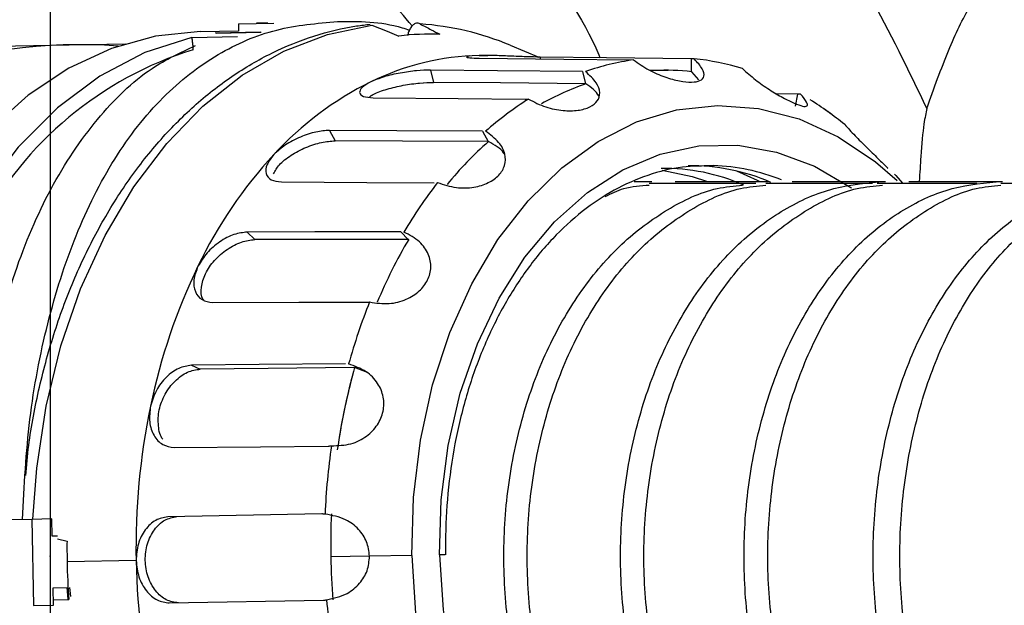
# Model space of a CAD drawing. Header units: millimetres. Extents: x 7590 to 10884, y -1862 to 419.
# Tile 15 of 83: x 8413 to 8458, y -1392 to -1365. Entities that reach past the tile are written whole.
import ezdxf

# ---------------------------------------------------------------- set-up
doc = ezdxf.new("R2010")
doc.units = ezdxf.units.MM
doc.header["$PDSIZE"] = -1
doc.styles.get("Standard").update_dxf_attribs({"font": 'times.ttf'})
doc.dimstyles.new('ISO-25', dxfattribs={"dimtxt": 18, "dimasz": 15, "dimexe": 1.25, "dimexo": 0.625, "dimtad": 1, "dimtoh": 1, "dimtxsty": 'Standard', "dimcen": 2.5, "dimadec": 0, "dimazin": 0, "dimtfac": 1, "dimtmove": 0, "dimatfit": 3, "dimfxl": 1, "dimarcsym": 0})

# ---------------------------------------------------------------- blocks, each defined once
blk = doc.blocks.new('*D113')
at = {"color": 0, "lineweight": -2}
for p, q in [((8139.142, -1388.861), (8139.142, -1251.296)), ((8414.142, -1360.861), (8414.142, -1251.296)), ((8402.142, -1252.546), (8151.142, -1252.546))]:
    blk.add_line(p, q, dxfattribs=at)
at = {"color": 0}
for points in [[(8151.142, -1250.546), (8151.142, -1254.546), (8139.142, -1252.546)], [(8402.142, -1254.546), (8402.142, -1250.546), (8414.142, -1252.546)]]:
    blk.add_solid(points, dxfattribs=at)
at = {"layer": 'Defpoints', "color": 0}
for p in [(8139.142, -1252.546), (8414.142, -1361.486), (8139.142, -1389.486)]:
    blk.add_point(p, dxfattribs=at)
at = {"color": 0, "insert": (8276.642, -1244.27), "char_height": 15, "attachment_point": 5}
blk.add_mtext('275', dxfattribs=at)

msp = doc.modelspace()

# ---------------------------------------------------------------- linework, layer by layer
msp.add_line((8414.142, -1361.486), (8414.142, -1417.486))
at = {"color": 7, "lineweight": 25}
for p, q in [((8422.885, -1364.775), (8424.539, -1364.744)), ((8422.885, -1364.775), (8424.539, -1364.744)), ((8422.885, -1364.775), (8422.892, -1365.106)), ((8423.733, -1364.73), (8424.252, -1364.72)), ((8420.724, -1365.398), (8422.845, -1365.358)), ((8421.124, -1365.128), (8422.891, -1365.095)), ((8421.124, -1365.128), (8422.891, -1365.095)), ((8423.924, -1365.162), (8421.803, -1365.201)), ((8421.862, -1365.198), (8423.953, -1365.159)), ((8421.862, -1365.198), (8423.953, -1365.159)), ((8406.493, -1365.899), (8415.021, -1365.741)), ((8415.021, -1365.741), (8417.652, -1365.693)), ((8435.519, -1365.763), (8436.839, -1366.312)), ((8435.519, -1365.763), (8436.839, -1366.312)), ((8434.074, -1366.239), (8434.412, -1366.237)), ((8434.412, -1366.237), (8434.479, -1366.238)), ((8434.412, -1366.237), (8434.479, -1366.238)), ((8443.92, -1366.389), (8443.931, -1366.992)), ((8431.815, -1366.917), (8431.957, -1367.488)), ((8438.875, -1366.982), (8439.018, -1367.552)), ((8441.989, -1366.918), (8442.86, -1366.927)), ((8441.989, -1366.918), (8442.86, -1366.927)), ((8444.285, -1367.369), (8443.95, -1366.992)), ((8444.285, -1367.369), (8443.95, -1366.992)), ((8448.868, -1368.033), (8447.901, -1368.024)), ((8448.868, -1368.033), (8447.901, -1368.024)), ((8427.127, -1369.717), (8427.386, -1370.2)), ((8434.227, -1369.751), (8434.487, -1370.234)), ((8444.526, -1371.346), (8444.955, -1371.348)), ((8453.503, -1371.895), (8453.376, -1371.744)), ((8453.503, -1371.895), (8453.376, -1371.744)), ((8453.429, -1371.807), (8453.737, -1372.169)), ((8453.429, -1371.807), (8453.737, -1372.169)), ((8441.969, -1372.169), (8446.307, -1372.169)), ((8443.186, -1372.086), (8447.524, -1372.086)), ((8446.307, -1372.169), (8446.923, -1372.169)), ((8447.391, -1372.169), (8451.729, -1372.169)), ((8448.609, -1372.086), (8452.947, -1372.086)), ((8451.729, -1372.169), (8452.346, -1372.169)), ((8452.571, -1372.169), (8454.164, -1372.169)), ((8452.814, -1372.169), (8457.201, -1372.169)), ((8458.306, -1372.169), (8462.836, -1372.169)), ((8423.3, -1374.439), (8423.651, -1374.787)), ((8430.431, -1374.428), (8430.782, -1374.776)), ((8420.707, -1380.622), (8421.116, -1380.801)), ((8428.892, -1380.952), (8428.286, -1380.732)), ((8428.892, -1380.952), (8428.286, -1380.732)), ((8413.297, -1387.777), (8412.01, -1387.801)), ((8414.216, -1387.76), (8413.297, -1387.777)), ((8413.297, -1387.777), (8413.371, -1391.776)), ((8414.231, -1388.56), (8414.216, -1387.76)), ((8426.761, -1387.528), (8419.604, -1387.66)), ((8426.761, -1387.528), (8419.604, -1387.66)), ((8414.486, -1388.555), (8414.231, -1388.56)), ((8414.484, -1388.676), (8414.925, -1388.797)), ((8414.484, -1388.676), (8414.925, -1388.797)), ((8418.136, -1389.688), (8414.93, -1389.747)), ((8430.947, -1389.45), (8428.98, -1389.487)), ((8414.276, -1390.96), (8414.973, -1390.947)), ((8414.29, -1391.759), (8414.276, -1390.96)), ((8414.981, -1391.497), (8414.938, -1390.947)), ((8414.981, -1391.497), (8414.938, -1390.947)), ((8415.046, -1390.945), (8415.088, -1391.36)), ((8415.046, -1390.945), (8415.088, -1391.36)), ((8414.286, -1391.509), (8415.007, -1391.496)), ((8414.286, -1391.509), (8415.007, -1391.496)), ((8419.678, -1391.66), (8426.835, -1391.527)), ((8419.678, -1391.66), (8426.835, -1391.527)), ((8413.371, -1391.776), (8414.29, -1391.759))]:
    msp.add_line(p, q, dxfattribs=at)
at = {"color": 8, "lineweight": 25}
for p, q in [((8436.904, -1366.314), (8436.906, -1366.397)), ((8448.868, -1368.033), (8448.749, -1368.598)), ((8441.278, -1372.086), (8442.102, -1372.086)), ((8428.98, -1389.487), (8427.18, -1389.52)), ((8432.497, -1389.422), (8432.237, -1389.427))]:
    msp.add_line(p, q, dxfattribs=at)
at = {"color": 8, "lineweight": 25, "flags": 128}
for points in [[(8413.342, -1387.776), (8413.516, -1385.407), (8413.957, -1382.514), (8414.64, -1379.721), (8415.557, -1377.069), (8416.693, -1374.595), (8418.033, -1372.336), (8419.557, -1370.323), (8421.243, -1368.587), (8423.067, -1367.152), (8425.002, -1366.039), (8427.021, -1365.264), (8429.094, -1364.838)], [(8413.342, -1387.776), (8413.516, -1385.407), (8413.957, -1382.514), (8414.64, -1379.721), (8415.557, -1377.069), (8416.693, -1374.595), (8418.033, -1372.336), (8419.557, -1370.323), (8421.243, -1368.587), (8423.067, -1367.152), (8425.002, -1366.039), (8427.021, -1365.264), (8429.094, -1364.838)], [(8432.237, -1389.427), (8432.313, -1386.864), (8432.636, -1384.345), (8433.199, -1381.915), (8433.992, -1379.622), (8434.999, -1377.506), (8436.203, -1375.607), (8437.58, -1373.962), (8439.106, -1372.6), (8440.752, -1371.547), (8442.486, -1370.822), (8444.277, -1370.439), (8446.092, -1370.405), (8447.896, -1370.722), (8449.656, -1371.382), (8451.339, -1372.373), (8451.373, -1372.397)], [(8432.237, -1389.427), (8432.313, -1386.864), (8432.636, -1384.345), (8433.199, -1381.915), (8433.992, -1379.622), (8434.999, -1377.506), (8436.203, -1375.607), (8437.58, -1373.962), (8439.106, -1372.6), (8440.752, -1371.547), (8442.486, -1370.822), (8444.277, -1370.439), (8446.092, -1370.405), (8447.896, -1370.722), (8449.656, -1371.382), (8451.339, -1372.373), (8451.373, -1372.397)], [(8432.237, -1389.427), (8432.408, -1391.984), (8432.824, -1394.49), (8433.476, -1396.897), (8434.354, -1399.16), (8435.439, -1401.237), (8436.712, -1403.089), (8438.15, -1404.683), (8439.725, -1405.987), (8441.408, -1406.979), (8443.168, -1407.639), (8444.972, -1407.955), (8446.787, -1407.921), (8448.578, -1407.539), (8450.312, -1406.814), (8450.325, -1406.807)], [(8432.237, -1389.427), (8432.408, -1391.984), (8432.824, -1394.49), (8433.476, -1396.897), (8434.354, -1399.16), (8435.439, -1401.237), (8436.712, -1403.089), (8438.15, -1404.683), (8439.725, -1405.987), (8441.408, -1406.979), (8443.168, -1407.639), (8444.972, -1407.955), (8446.787, -1407.921), (8448.578, -1407.539), (8450.312, -1406.814), (8450.325, -1406.807)]]:
    msp.add_lwpolyline(points, dxfattribs=at)
at = {"color": 7, "lineweight": 25, "flags": 128}
for points in [[(8429.094, -1364.838), (8429.796, -1365.117), (8430.344, -1365.335)], [(8429.094, -1364.838), (8429.796, -1365.117), (8430.344, -1365.335)], [(8421.124, -1365.128), (8419.039, -1365.345), (8416.992, -1365.917), (8415.011, -1366.834), (8413.126, -1368.083), (8411.365, -1369.647), (8409.752, -1371.501), (8408.312, -1373.62), (8407.065, -1375.973), (8406.03, -1378.524), (8405.221, -1381.238), (8404.962, -1382.369)], [(8421.124, -1365.128), (8419.039, -1365.345), (8416.992, -1365.917), (8415.011, -1366.834), (8413.126, -1368.083), (8411.365, -1369.647), (8409.752, -1371.501), (8408.312, -1373.62), (8407.065, -1375.973), (8406.03, -1378.524), (8405.221, -1381.238), (8404.962, -1382.369)], [(8420.724, -1365.398), (8418.544, -1366.102), (8416.451, -1367.2), (8414.48, -1368.673), (8412.662, -1370.496), (8411.03, -1372.639), (8409.609, -1375.065), (8408.425, -1377.735), (8407.496, -1380.603), (8406.942, -1383.038)], [(8420.724, -1365.398), (8418.544, -1366.102), (8416.451, -1367.2), (8414.48, -1368.673), (8412.662, -1370.496), (8411.03, -1372.639), (8409.609, -1375.065), (8408.425, -1377.735), (8407.496, -1380.603), (8406.942, -1383.038)], [(8434.076, -1366.366), (8438.008, -1366.409), (8441.092, -1366.442)], [(8434.076, -1366.366), (8438.008, -1366.409), (8441.092, -1366.442)], [(8443.92, -1366.389), (8439.994, -1366.347), (8436.904, -1366.314)], [(8443.92, -1366.389), (8439.994, -1366.347), (8436.904, -1366.314)], [(8438.875, -1366.982), (8434.925, -1366.946), (8431.815, -1366.917)], [(8438.875, -1366.982), (8434.925, -1366.946), (8431.815, -1366.917)], [(8439.018, -1367.552), (8435.067, -1367.516), (8431.957, -1367.488)], [(8439.018, -1367.552), (8435.067, -1367.516), (8431.957, -1367.488)], [(8429.148, -1368.203), (8433.105, -1368.239), (8436.209, -1368.267)], [(8429.148, -1368.203), (8433.105, -1368.239), (8436.209, -1368.267)], [(8430.947, -1389.45), (8431.022, -1386.756), (8431.345, -1384.103), (8431.911, -1381.536), (8432.71, -1379.101), (8433.728, -1376.838), (8434.948, -1374.786), (8436.35, -1372.981), (8437.908, -1371.452), (8439.597, -1370.227), (8441.388, -1369.327), (8443.249, -1368.765), (8445.15, -1368.554), (8447.057, -1368.695), (8448.938, -1369.187), (8450.76, -1370.02), (8452.494, -1371.182), (8453.491, -1372.041)], [(8430.947, -1389.45), (8431.022, -1386.756), (8431.345, -1384.103), (8431.911, -1381.536), (8432.71, -1379.101), (8433.728, -1376.838), (8434.948, -1374.786), (8436.35, -1372.981), (8437.908, -1371.452), (8439.597, -1370.227), (8441.388, -1369.327), (8443.249, -1368.765), (8445.15, -1368.554), (8447.057, -1368.695), (8448.938, -1369.187), (8450.76, -1370.02), (8452.494, -1371.182), (8453.491, -1372.041)], [(8434.227, -1369.751), (8430.254, -1369.732), (8427.127, -1369.717)], [(8434.227, -1369.751), (8430.254, -1369.732), (8427.127, -1369.717)], [(8434.487, -1370.234), (8430.514, -1370.215), (8427.386, -1370.2)], [(8434.487, -1370.234), (8430.514, -1370.215), (8427.386, -1370.2)], [(8442.581, -1371.57), (8443.967, -1371.851), (8444.686, -1372.086)], [(8442.581, -1371.57), (8443.967, -1371.851), (8444.686, -1372.086)], [(8446.027, -1371.6), (8446.996, -1372.023), (8447.061, -1372.055)], [(8446.027, -1371.6), (8446.996, -1372.023), (8447.061, -1372.055)], [(8424.883, -1372.11), (8428.862, -1372.129), (8431.983, -1372.145)], [(8424.883, -1372.11), (8428.862, -1372.129), (8431.983, -1372.145)], [(8430.431, -1374.428), (8426.441, -1374.434), (8423.3, -1374.439)], [(8430.431, -1374.428), (8426.441, -1374.434), (8423.3, -1374.439)], [(8430.782, -1374.776), (8426.792, -1374.782), (8423.651, -1374.787)], [(8430.782, -1374.776), (8426.792, -1374.782), (8423.651, -1374.787)], [(8421.697, -1377.706), (8425.694, -1377.699), (8428.829, -1377.694)], [(8421.697, -1377.706), (8425.694, -1377.699), (8428.829, -1377.694)], [(8427.858, -1380.553), (8423.857, -1380.592), (8420.707, -1380.622)], [(8427.858, -1380.553), (8423.857, -1380.592), (8420.707, -1380.622)], [(8428.267, -1380.732), (8424.265, -1380.77), (8421.116, -1380.801)], [(8428.267, -1380.732), (8424.265, -1380.77), (8421.116, -1380.801)], [(8419.904, -1384.442), (8423.911, -1384.403), (8427.055, -1384.373)], [(8419.904, -1384.442), (8423.911, -1384.403), (8427.055, -1384.373)], [(8430.947, -1389.45), (8431.121, -1392.14), (8431.543, -1394.78), (8432.203, -1397.323), (8433.092, -1399.727), (8434.193, -1401.951), (8435.489, -1403.956), (8436.956, -1405.709), (8438.57, -1407.178), (8440.303, -1408.34), (8442.126, -1409.174), (8444.007, -1409.665), (8445.914, -1409.807), (8447.815, -1409.595), (8449.676, -1409.034), (8451.466, -1408.133), (8453.155, -1406.908), (8453.241, -1406.835)], [(8430.947, -1389.45), (8431.121, -1392.14), (8431.543, -1394.78), (8432.203, -1397.323), (8433.092, -1399.727), (8434.193, -1401.951), (8435.489, -1403.956), (8436.956, -1405.709), (8438.57, -1407.178), (8440.303, -1408.34), (8442.126, -1409.174), (8444.007, -1409.665), (8445.914, -1409.807), (8447.815, -1409.595), (8449.676, -1409.034), (8451.466, -1408.133), (8453.155, -1406.908), (8453.241, -1406.835)]]:
    msp.add_lwpolyline(points, dxfattribs=at)
at = {"color": 7, "lineweight": 25}
for centre, radius, start, end in [((8430.449, -1377.877), 13.132, 67.2892, 86.1394), ((8431.805, -1377.356), 12.109, 87.8807, 96.9263), ((8415.465, -1389.737), 24, 85.6172, 133.8026), ((8434.347, -1378.314), 12.079, 91.2957, 116.0775), ((8442.815, -1378.212), 11.888, 72.8927, 83.9795), ((8442.934, -1378.21), 11.888, 98.1432, 109.23), ((8442.742, -1378.11), 11.184, 83.7953, 92.6378), ((8435.843, -1381.24), 15.365, 116.2903, 137.3838), ((8443.143, -1379.452), 12.588, 109.0356, 119.3784), ((8444.435, -1381.114), 15.173, 122.1265, 131.5476), ((8441.279, -1381.363), 15.413, 50.6202, 57.9781), ((8441.278, -1381.364), 15.414, 50.6203, 57.9632), ((8445.808, -1383.069), 17.101, 131.3679, 140.64), ((8440.143, -1385.237), 21.236, 137.304, 154.29), ((8443.905, -1380.748), 9.389, 66.6344, 90.7212), ((8442.667, -1380.716), 9.234, 66.3791, 90.8585), ((8448.714, -1385.082), 21.029, 142.0082, 149.5857), ((8451.123, -1386.765), 23.595, 149.4599, 157.3929), ((8445.962, -1388.118), 27.728, 154.1426, 168.3531), ((8454.491, -1387.948), 27.494, 158.0795, 164.4162), ((8456.472, -1388.654), 29.278, 164.3003, 171.9438), ((8456.515, -1388.662), 29.321, 164.682, 171.941), ((8450.157, -1389.06), 32.027, 168.2185, 181.1239), ((8458.654, -1388.895), 31.77, 171.7941, 177.5483), ((8458.66, -1388.936), 31.485, 177.4212, 181.0628), ((8449.116, -1389.114), 34.192, 179.4694, 181.0615), ((8449.087, -1389.115), 34.164, 181.0606, 183.9968), ((8450.158, -1389.129), 32.027, 180.9989, 193.9043), ((8458.66, -1388.938), 31.485, 181.0599, 184.7016), ((8458.656, -1388.979), 31.77, 184.5745, 190.3287)]:
    msp.add_arc(centre, radius, start, end, dxfattribs=at)
at = {"color": 8, "lineweight": 25}
for centre, radius, start, end in [((8425.801, -1382.085), 16.878, 107.2881, 152.2284), ((8444.636, -1380.737), 9.394, 68.2585, 88.0506)]:
    msp.add_arc(centre, radius, start, end, dxfattribs=at)
at = {"color": 7, "lineweight": 25}
for points, knots in [([(8422.829, -1352.393), (8423.717, -1352.608), (8425.497, -1353.04), (8428.047, -1354.113), (8430.459, -1355.497), (8433.466, -1357.751), (8436.653, -1361.286), (8438.915, -1364.48), (8439.671, -1366.301), (8439.689, -1366.344)], [0, 0, 0, 0, 0.120901, 0.242583, 0.365171, 0.488745, 0.738768, 0.993871, 1, 1, 1, 1]), ([(8454.879, -1368.7), (8454.024, -1366.927), (8452.314, -1363.38), (8450.203, -1360.057), (8449.148, -1358.396)], [0, 0, 0, 0, 0.499996, 1, 1, 1, 1]), ([(8454.879, -1368.7), (8455.21, -1367.765), (8455.871, -1365.893), (8456.886, -1363.861), (8458.09, -1361.963), (8459.484, -1360.429), (8461.251, -1359.346), (8463.209, -1359.113), (8464.998, -1359.904), (8466.432, -1361.198), (8467.513, -1362.566), (8468.591, -1364.309), (8469.3, -1365.917), (8469.655, -1366.721)], [0, 0, 0, 0, 0.0693863, 0.1388593, 0.2083042, 0.3145485, 0.4208073, 0.5639375, 0.7075993, 0.7804489, 0.8532948, 0.9266534, 1, 1, 1, 1]), ([(8430.958, -1364.867), (8430.602, -1364.435), (8429.532, -1363.135), (8426.946, -1361.826), (8424.742, -1361.599), (8423.653, -1361.486)], [0, 0, 0, 0, 0.2013, 0.605401, 1, 1, 1, 1]), ([(8412.852, -1387.785), (8412.936, -1386.222), (8413.104, -1383.081), (8413.964, -1378.609), (8415.272, -1374.503), (8417.064, -1370.942), (8419.283, -1368.098), (8421.833, -1366.116), (8424.573, -1364.918), (8426.54, -1364.745), (8427.5, -1364.66)], [0, 0, 0, 0, 0.126841, 0.254934, 0.384639, 0.515516, 0.646144, 0.771865, 0.888693, 1, 1, 1, 1]), ([(8412.852, -1387.785), (8412.936, -1386.222), (8413.104, -1383.081), (8413.964, -1378.609), (8415.272, -1374.503), (8417.064, -1370.942), (8419.283, -1368.098), (8421.833, -1366.116), (8424.573, -1364.918), (8426.54, -1364.745), (8427.5, -1364.66)], [0, 0, 0, 0, 0.126841, 0.254934, 0.384639, 0.515516, 0.646144, 0.771865, 0.888693, 1, 1, 1, 1]), ([(8413.006, -1385.748), (8413.047, -1385.281), (8413.17, -1383.887), (8413.617, -1381.63), (8414.326, -1379.018), (8415.256, -1376.539), (8416.381, -1374.224), (8417.693, -1372.102), (8419.173, -1370.202), (8420.804, -1368.55), (8422.565, -1367.169), (8424.431, -1366.077), (8426.377, -1365.292), (8427.918, -1364.92), (8428.799, -1364.812), (8429.009, -1364.787)], [0, 0, 0, 0, 0.042867, 0.127693, 0.212554, 0.297455, 0.382396, 0.46736, 0.552305, 0.637168, 0.72186, 0.806278, 0.890333, 0.973992, 1, 1, 1, 1]), ([(8413.006, -1385.748), (8413.047, -1385.281), (8413.17, -1383.887), (8413.617, -1381.63), (8414.326, -1379.018), (8415.256, -1376.539), (8416.381, -1374.224), (8417.693, -1372.102), (8419.173, -1370.202), (8420.804, -1368.55), (8422.565, -1367.169), (8424.431, -1366.077), (8426.377, -1365.292), (8427.918, -1364.92), (8428.799, -1364.812), (8429.009, -1364.787)], [0, 0, 0, 0, 0.042867, 0.127693, 0.212554, 0.297455, 0.382396, 0.46736, 0.552305, 0.637168, 0.72186, 0.806278, 0.890333, 0.973992, 1, 1, 1, 1]), ([(8427.5, -1364.66), (8428.489, -1364.653), (8429.588, -1364.644), (8430.723, -1365.02), (8430.838, -1365.058)], [0, 0, 0, 0, 0.899447, 1, 1, 1, 1]), ([(8427.5, -1364.66), (8428.489, -1364.653), (8429.588, -1364.644), (8430.723, -1365.02), (8430.838, -1365.058)], [0, 0, 0, 0, 0.899447, 1, 1, 1, 1]), ([(8431.333, -1364.775), (8431.3, -1364.762), (8431.225, -1364.732), (8431.099, -1364.751), (8430.986, -1364.827), (8430.889, -1364.948), (8430.816, -1365.09), (8430.766, -1365.223), (8430.752, -1365.303), (8430.75, -1365.318)], [0, 0, 0, 0, 0.142562, 0.324381, 0.52896, 0.648415, 0.817486, 0.966268, 1, 1, 1, 1]), ([(8431.333, -1364.775), (8431.3, -1364.762), (8431.225, -1364.732), (8431.099, -1364.751), (8430.986, -1364.827), (8430.889, -1364.948), (8430.816, -1365.09), (8430.766, -1365.223), (8430.752, -1365.303), (8430.75, -1365.318)], [0, 0, 0, 0, 0.142562, 0.324381, 0.52896, 0.648415, 0.817486, 0.966268, 1, 1, 1, 1]), ([(8431.333, -1364.775), (8431.506, -1364.864), (8431.813, -1365.024), (8432.119, -1365.185), (8432.252, -1365.255)], [0, 0, 0, 0, 0.563199, 1, 1, 1, 1]), ([(8431.333, -1364.775), (8431.506, -1364.864), (8431.813, -1365.024), (8432.119, -1365.185), (8432.252, -1365.255)], [0, 0, 0, 0, 0.563199, 1, 1, 1, 1]), ([(8420.724, -1365.398), (8420.725, -1365.413), (8420.727, -1365.443), (8420.739, -1365.561), (8420.755, -1365.692), (8420.769, -1365.807), (8420.777, -1365.864), (8420.78, -1365.891)], [0, 0, 0, 0, 0.30213, 0.565339, 0.801454, 0.9047, 1, 1, 1, 1]), ([(8420.724, -1365.398), (8420.725, -1365.413), (8420.727, -1365.443), (8420.739, -1365.561), (8420.755, -1365.692), (8420.769, -1365.807), (8420.777, -1365.864), (8420.78, -1365.891)], [0, 0, 0, 0, 0.30213, 0.565339, 0.801454, 0.9047, 1, 1, 1, 1]), ([(8424.812, -1414.26), (8424.045, -1414.158), (8422.23, -1413.918), (8419.617, -1412.575), (8417.011, -1410.333), (8414.762, -1407.211), (8412.956, -1403.395), (8411.649, -1399.115), (8410.835, -1394.547), (8410.503, -1389.841), (8410.658, -1385.128), (8411.299, -1380.537), (8412.442, -1376.212), (8414.103, -1372.313), (8416.252, -1369.127), (8418.521, -1366.888), (8420.205, -1366.1), (8420.893, -1365.778)], [0, 0, 0, 0, 0.048499, 0.114665, 0.184322, 0.25583, 0.327394, 0.397651, 0.465011, 0.533041, 0.601116, 0.668385, 0.738473, 0.810191, 0.882062, 0.951869, 1, 1, 1, 1]), ([(8424.812, -1414.26), (8424.045, -1414.158), (8422.23, -1413.918), (8419.617, -1412.575), (8417.011, -1410.333), (8414.762, -1407.211), (8412.956, -1403.395), (8411.649, -1399.115), (8410.835, -1394.547), (8410.503, -1389.841), (8410.658, -1385.128), (8411.299, -1380.537), (8412.442, -1376.212), (8414.103, -1372.313), (8416.252, -1369.127), (8418.521, -1366.888), (8420.205, -1366.1), (8420.893, -1365.778)], [0, 0, 0, 0, 0.048499, 0.114665, 0.184322, 0.25583, 0.327394, 0.397651, 0.465011, 0.533041, 0.601116, 0.668385, 0.738473, 0.810191, 0.882062, 0.951869, 1, 1, 1, 1]), ([(8420.786, -1365.97), (8420.785, -1365.955), (8420.784, -1365.929), (8420.781, -1365.903), (8420.78, -1365.891)], [0, 0, 0, 0, 0.564392, 1, 1, 1, 1]), ([(8420.786, -1365.97), (8420.785, -1365.955), (8420.784, -1365.929), (8420.781, -1365.903), (8420.78, -1365.891)], [0, 0, 0, 0, 0.564392, 1, 1, 1, 1]), ([(8433.641, -1366.262), (8433.57, -1366.276), (8433.427, -1366.304), (8433.588, -1366.351), (8433.914, -1366.361), (8434.076, -1366.366)], [0, 0, 0, 0, 0.333464, 0.667102, 1, 1, 1, 1]), ([(8433.641, -1366.262), (8433.57, -1366.276), (8433.427, -1366.304), (8433.588, -1366.351), (8433.914, -1366.361), (8434.076, -1366.366)], [0, 0, 0, 0, 0.333464, 0.667102, 1, 1, 1, 1]), ([(8436.904, -1366.314), (8436.698, -1366.31), (8436.284, -1366.301), (8435.489, -1366.267), (8434.694, -1366.237), (8434.28, -1366.238), (8434.074, -1366.239)], [0, 0, 0, 0, 0.249796, 0.500203, 0.750504, 1, 1, 1, 1]), ([(8436.904, -1366.314), (8436.698, -1366.31), (8436.284, -1366.301), (8435.489, -1366.267), (8434.694, -1366.237), (8434.28, -1366.238), (8434.074, -1366.239)], [0, 0, 0, 0, 0.249796, 0.500203, 0.750504, 1, 1, 1, 1]), ([(8441.25, -1366.442), (8441.477, -1366.603), (8441.902, -1366.905), (8442.677, -1367.243), (8443.384, -1367.44), (8443.969, -1367.498), (8444.378, -1367.421), (8444.558, -1367.208), (8444.482, -1366.857), (8444.208, -1366.553), (8444.062, -1366.39)], [0, 0, 0, 0, 0.1472269, 0.2762123, 0.3914348, 0.4999653, 0.6085992, 0.7237841, 0.8527062, 1, 1, 1, 1]), ([(8441.25, -1366.442), (8441.477, -1366.603), (8441.902, -1366.905), (8442.677, -1367.243), (8443.384, -1367.44), (8443.969, -1367.498), (8444.378, -1367.421), (8444.558, -1367.208), (8444.482, -1366.857), (8444.208, -1366.553), (8444.062, -1366.39)], [0, 0, 0, 0, 0.1472269, 0.2762123, 0.3914348, 0.4999653, 0.6085992, 0.7237841, 0.8527062, 1, 1, 1, 1]), ([(8444.062, -1366.39), (8444.037, -1366.39), (8443.991, -1366.39), (8443.942, -1366.39), (8443.92, -1366.389)], [0, 0, 0, 0, 0.559908, 1, 1, 1, 1]), ([(8444.062, -1366.39), (8444.037, -1366.39), (8443.991, -1366.39), (8443.942, -1366.39), (8443.92, -1366.389)], [0, 0, 0, 0, 0.559908, 1, 1, 1, 1]), ([(8446.312, -1366.85), (8446.501, -1367.022), (8446.855, -1367.343), (8447.538, -1367.817), (8448.181, -1368.199), (8448.731, -1368.472), (8449.135, -1368.616), (8449.343, -1368.607), (8449.33, -1368.425), (8449.121, -1368.167), (8449.009, -1368.03)], [0, 0, 0, 0, 0.147218, 0.276201, 0.391348, 0.499957, 0.608694, 0.723797, 0.852714, 1, 1, 1, 1]), ([(8446.312, -1366.85), (8446.501, -1367.022), (8446.855, -1367.343), (8447.538, -1367.817), (8448.181, -1368.199), (8448.731, -1368.472), (8449.135, -1368.616), (8449.343, -1368.607), (8449.33, -1368.425), (8449.121, -1368.167), (8449.009, -1368.03)], [0, 0, 0, 0, 0.147218, 0.276201, 0.391348, 0.499957, 0.608694, 0.723797, 0.852714, 1, 1, 1, 1]), ([(8431.815, -1366.917), (8431.608, -1366.923), (8431.193, -1366.933), (8430.406, -1367.044), (8429.628, -1367.221), (8429.234, -1367.384), (8429.038, -1367.465)], [0, 0, 0, 0, 0.249796, 0.500203, 0.750504, 1, 1, 1, 1]), ([(8431.815, -1366.917), (8431.608, -1366.923), (8431.193, -1366.933), (8430.406, -1367.044), (8429.628, -1367.221), (8429.234, -1367.384), (8429.038, -1367.465)], [0, 0, 0, 0, 0.249796, 0.500203, 0.750504, 1, 1, 1, 1]), ([(8436.367, -1368.264), (8436.627, -1368.399), (8437.115, -1368.651), (8437.947, -1368.818), (8438.674, -1368.81), (8439.247, -1368.648), (8439.612, -1368.358), (8439.721, -1367.962), (8439.548, -1367.478), (8439.203, -1367.157), (8439.018, -1366.986)], [0, 0, 0, 0, 0.147218, 0.276201, 0.391348, 0.499957, 0.608694, 0.723797, 0.852714, 1, 1, 1, 1]), ([(8436.367, -1368.264), (8436.627, -1368.399), (8437.115, -1368.651), (8437.947, -1368.818), (8438.674, -1368.81), (8439.247, -1368.648), (8439.612, -1368.358), (8439.721, -1367.962), (8439.548, -1367.478), (8439.203, -1367.157), (8439.018, -1366.986)], [0, 0, 0, 0, 0.147218, 0.276201, 0.391348, 0.499957, 0.608694, 0.723797, 0.852714, 1, 1, 1, 1]), ([(8429.038, -1367.465), (8428.885, -1367.552), (8428.58, -1367.726), (8428.476, -1367.975), (8428.647, -1368.161), (8428.981, -1368.189), (8429.148, -1368.203)], [0, 0, 0, 0, 0.2494787, 0.4997507, 0.7501529, 1, 1, 1, 1]), ([(8429.038, -1367.465), (8428.885, -1367.552), (8428.58, -1367.726), (8428.476, -1367.975), (8428.647, -1368.161), (8428.981, -1368.189), (8429.148, -1368.203)], [0, 0, 0, 0, 0.2494787, 0.4997507, 0.7501529, 1, 1, 1, 1]), ([(8428.961, -1368.175), (8429.027, -1368.127), (8429.213, -1367.992), (8429.787, -1367.791), (8430.543, -1367.613), (8431.336, -1367.504), (8431.75, -1367.493), (8431.957, -1367.488)], [0, 0, 0, 0, 0.120243, 0.339605, 0.559827, 0.780302, 1, 1, 1, 1]), ([(8429.076, -1368.1), (8429.109, -1368.078), (8429.267, -1367.968), (8429.792, -1367.791), (8430.541, -1367.613), (8431.337, -1367.504), (8431.751, -1367.493), (8431.957, -1367.488)], [0, 0, 0, 0, 0.0604429, 0.2947154, 0.5299069, 0.7653684, 1, 1, 1, 1]), ([(8439.037, -1367.552), (8439.033, -1367.552), (8439.027, -1367.552), (8439.02, -1367.552), (8439.018, -1367.552)], [0, 0, 0, 0, 0.559987, 1, 1, 1, 1]), ([(8439.037, -1367.552), (8439.033, -1367.552), (8439.027, -1367.552), (8439.02, -1367.552), (8439.018, -1367.552)], [0, 0, 0, 0, 0.559987, 1, 1, 1, 1]), ([(8439.629, -1368.127), (8439.626, -1368.118), (8439.539, -1367.918), (8439.282, -1367.731), (8439.037, -1367.552)], [0, 0, 0, 0, 0.04355, 1, 1, 1, 1]), ([(8439.629, -1368.127), (8439.626, -1368.118), (8439.539, -1367.918), (8439.282, -1367.731), (8439.037, -1367.552)], [0, 0, 0, 0, 0.04355, 1, 1, 1, 1]), ([(8449.009, -1368.03), (8448.984, -1368.031), (8448.939, -1368.033), (8448.89, -1368.033), (8448.868, -1368.033)], [0, 0, 0, 0, 0.559908, 1, 1, 1, 1]), ([(8449.009, -1368.03), (8448.984, -1368.031), (8448.939, -1368.033), (8448.89, -1368.033), (8448.868, -1368.033)], [0, 0, 0, 0, 0.559908, 1, 1, 1, 1]), ([(8436.209, -1368.267), (8436.237, -1368.267), (8436.288, -1368.267), (8436.343, -1368.265), (8436.367, -1368.264)], [0, 0, 0, 0, 0.560059, 1, 1, 1, 1]), ([(8436.209, -1368.267), (8436.237, -1368.267), (8436.288, -1368.267), (8436.343, -1368.265), (8436.367, -1368.264)], [0, 0, 0, 0, 0.560059, 1, 1, 1, 1]), ([(8454.879, -1368.7), (8454.83, -1368.914), (8454.714, -1369.417), (8454.599, -1370.703), (8454.545, -1371.696), (8454.523, -1372.086)], [0, 0, 0, 0, 0.310486, 0.729091, 1, 1, 1, 1]), ([(8451.058, -1369.449), (8451.208, -1369.613), (8451.489, -1369.921), (8452.059, -1370.489), (8452.587, -1371.006), (8452.94, -1371.35), (8453.055, -1371.465), (8453.059, -1371.469)], [0, 0, 0, 0, 0.292289, 0.548373, 0.776988, 0.992624, 1, 1, 1, 1]), ([(8451.058, -1369.449), (8451.208, -1369.613), (8451.489, -1369.921), (8452.059, -1370.489), (8452.587, -1371.006), (8452.94, -1371.35), (8453.055, -1371.465), (8453.059, -1371.469)], [0, 0, 0, 0, 0.292289, 0.548373, 0.776988, 0.992624, 1, 1, 1, 1]), ([(8427.127, -1369.717), (8426.921, -1369.732), (8426.51, -1369.762), (8425.762, -1370.008), (8425.045, -1370.374), (8424.705, -1370.683), (8424.536, -1370.837)], [0, 0, 0, 0, 0.249796, 0.500203, 0.750504, 1, 1, 1, 1]), ([(8427.127, -1369.717), (8426.921, -1369.732), (8426.51, -1369.762), (8425.762, -1370.008), (8425.045, -1370.374), (8424.705, -1370.683), (8424.536, -1370.837)], [0, 0, 0, 0, 0.249796, 0.500203, 0.750504, 1, 1, 1, 1]), ([(8432.14, -1372.138), (8432.427, -1372.233), (8432.964, -1372.411), (8433.812, -1372.389), (8434.513, -1372.177), (8435.025, -1371.81), (8435.303, -1371.336), (8435.305, -1370.797), (8435.012, -1370.227), (8434.595, -1369.921), (8434.372, -1369.758)], [0, 0, 0, 0, 0.147218, 0.276201, 0.391348, 0.499957, 0.608694, 0.723797, 0.852714, 1, 1, 1, 1]), ([(8432.14, -1372.138), (8432.427, -1372.233), (8432.964, -1372.411), (8433.812, -1372.389), (8434.513, -1372.177), (8435.025, -1371.81), (8435.303, -1371.336), (8435.305, -1370.797), (8435.012, -1370.227), (8434.595, -1369.921), (8434.372, -1369.758)], [0, 0, 0, 0, 0.147218, 0.276201, 0.391348, 0.499957, 0.608694, 0.723797, 0.852714, 1, 1, 1, 1]), ([(8424.516, -1371.732), (8424.594, -1371.594), (8424.761, -1371.299), (8425.318, -1370.855), (8426.017, -1370.49), (8426.77, -1370.244), (8427.181, -1370.214), (8427.386, -1370.2)], [0, 0, 0, 0, 0.180741, 0.385018, 0.590096, 0.79541, 1, 1, 1, 1]), ([(8424.516, -1371.732), (8424.594, -1371.594), (8424.761, -1371.299), (8425.318, -1370.855), (8426.017, -1370.49), (8426.77, -1370.244), (8427.181, -1370.214), (8427.386, -1370.2)], [0, 0, 0, 0, 0.180741, 0.385018, 0.590096, 0.79541, 1, 1, 1, 1]), ([(8434.506, -1370.234), (8434.503, -1370.234), (8434.496, -1370.234), (8434.49, -1370.234), (8434.487, -1370.234)], [0, 0, 0, 0, 0.559987, 1, 1, 1, 1]), ([(8434.506, -1370.234), (8434.503, -1370.234), (8434.496, -1370.234), (8434.49, -1370.234), (8434.487, -1370.234)], [0, 0, 0, 0, 0.559987, 1, 1, 1, 1]), ([(8435.243, -1370.815), (8435.232, -1370.797), (8435.094, -1370.556), (8434.788, -1370.389), (8434.506, -1370.234)], [0, 0, 0, 0, 0.07858, 1, 1, 1, 1]), ([(8435.243, -1370.815), (8435.232, -1370.797), (8435.094, -1370.556), (8434.788, -1370.389), (8434.506, -1370.234)], [0, 0, 0, 0, 0.07858, 1, 1, 1, 1]), ([(8424.536, -1370.837), (8424.412, -1370.996), (8424.163, -1371.314), (8424.138, -1371.74), (8424.367, -1372.047), (8424.711, -1372.089), (8424.883, -1372.11)], [0, 0, 0, 0, 0.249479, 0.499751, 0.750153, 1, 1, 1, 1]), ([(8424.536, -1370.837), (8424.412, -1370.996), (8424.163, -1371.314), (8424.138, -1371.74), (8424.367, -1372.047), (8424.711, -1372.089), (8424.883, -1372.11)], [0, 0, 0, 0, 0.249479, 0.499751, 0.750153, 1, 1, 1, 1]), ([(8444.931, -1371.366), (8444.461, -1371.368), (8443.446, -1371.371), (8441.906, -1371.758), (8440.34, -1372.444), (8438.853, -1373.434), (8437.472, -1374.699), (8436.222, -1376.217), (8435.123, -1377.963), (8434.194, -1379.906), (8433.454, -1382.014), (8432.914, -1384.249), (8432.593, -1386.531), (8432.504, -1388.27), (8432.514, -1389.22), (8432.517, -1389.421)], [0, 0, 0, 0, 0.072918, 0.157536, 0.241798, 0.325397, 0.408351, 0.490841, 0.573062, 0.655158, 0.737214, 0.819263, 0.901325, 0.979106, 1, 1, 1, 1]), ([(8444.931, -1371.366), (8444.461, -1371.368), (8443.446, -1371.371), (8441.906, -1371.758), (8440.34, -1372.444), (8438.853, -1373.434), (8437.472, -1374.699), (8436.222, -1376.217), (8435.123, -1377.963), (8434.194, -1379.906), (8433.454, -1382.014), (8432.914, -1384.249), (8432.593, -1386.531), (8432.504, -1388.27), (8432.514, -1389.22), (8432.517, -1389.421)], [0, 0, 0, 0, 0.072918, 0.157536, 0.241798, 0.325397, 0.408351, 0.490841, 0.573062, 0.655158, 0.737214, 0.819263, 0.901325, 0.979106, 1, 1, 1, 1]), ([(8446.313, -1406.718), (8445.917, -1406.679), (8444.72, -1406.562), (8442.8, -1405.648), (8440.661, -1404.069), (8438.788, -1401.895), (8437.246, -1399.255), (8436.095, -1396.227), (8435.385, -1392.928), (8435.137, -1389.486), (8435.385, -1386.044), (8436.095, -1382.745), (8437.246, -1379.717), (8438.788, -1377.077), (8440.661, -1374.903), (8442.8, -1373.324), (8444.72, -1372.41), (8445.917, -1372.293), (8446.313, -1372.254)], [0, 0, 0, 0, 0.0328589, 0.0993776, 0.165899, 0.2324183, 0.2989144, 0.3656229, 0.4327285, 0.5, 0.5672715, 0.6343771, 0.7010856, 0.7675817, 0.834101, 0.9006224, 0.9671411, 1, 1, 1, 1]), ([(8447.397, -1406.718), (8447.001, -1406.679), (8445.804, -1406.562), (8443.885, -1405.648), (8441.746, -1404.069), (8439.872, -1401.895), (8438.33, -1399.255), (8437.18, -1396.227), (8436.469, -1392.928), (8436.222, -1389.486), (8436.469, -1386.044), (8437.18, -1382.745), (8438.33, -1379.717), (8439.872, -1377.077), (8441.746, -1374.903), (8443.885, -1373.324), (8445.804, -1372.41), (8447.001, -1372.293), (8447.397, -1372.254)], [0, 0, 0, 0, 0.0328589, 0.0993776, 0.165899, 0.2324183, 0.2989144, 0.3656229, 0.4327285, 0.5, 0.5672715, 0.6343771, 0.7010856, 0.7675817, 0.834101, 0.9006224, 0.9671411, 1, 1, 1, 1]), ([(8439.933, -1372.786), (8440.217, -1372.645), (8440.877, -1372.319), (8441.576, -1372.278), (8441.975, -1372.254)], [0, 0, 0, 0, 0.430471, 1, 1, 1, 1]), ([(8452.947, -1406.886), (8452.144, -1406.822), (8450.537, -1406.695), (8448.221, -1405.662), (8446.084, -1404.065), (8444.21, -1401.896), (8442.668, -1399.254), (8441.518, -1396.227), (8440.807, -1392.928), (8440.56, -1389.486), (8440.807, -1386.044), (8441.518, -1382.745), (8442.668, -1379.718), (8444.21, -1377.076), (8446.084, -1374.907), (8448.221, -1373.31), (8450.537, -1372.277), (8452.144, -1372.15), (8452.947, -1372.086)], [0, 0, 0, 0, 0.062329, 0.124651, 0.186976, 0.249299, 0.3116, 0.3741, 0.436972, 0.5, 0.563028, 0.6259, 0.6884, 0.750701, 0.813024, 0.875349, 0.937671, 1, 1, 1, 1]), ([(8452.82, -1406.718), (8452.424, -1406.679), (8451.226, -1406.562), (8449.307, -1405.648), (8447.168, -1404.069), (8445.295, -1401.895), (8443.753, -1399.255), (8442.602, -1396.227), (8441.892, -1392.928), (8441.644, -1389.486), (8441.892, -1386.044), (8442.602, -1382.745), (8443.753, -1379.717), (8445.295, -1377.077), (8447.168, -1374.903), (8449.307, -1373.324), (8451.226, -1372.41), (8452.424, -1372.293), (8452.82, -1372.254)], [0, 0, 0, 0, 0.032859, 0.099378, 0.165899, 0.232418, 0.298914, 0.365623, 0.432728, 0.5, 0.567272, 0.634377, 0.701086, 0.767582, 0.834101, 0.900622, 0.967141, 1, 1, 1, 1]), ([(8458.389, -1406.886), (8457.606, -1406.822), (8456.038, -1406.695), (8453.777, -1405.662), (8451.691, -1404.065), (8449.862, -1401.896), (8448.357, -1399.254), (8447.234, -1396.227), (8446.54, -1392.928), (8446.299, -1389.486), (8446.54, -1386.044), (8447.234, -1382.745), (8448.357, -1379.718), (8449.862, -1377.076), (8451.691, -1374.907), (8453.777, -1373.31), (8456.038, -1372.277), (8457.606, -1372.15), (8458.389, -1372.086)], [0, 0, 0, 0, 0.062329, 0.124651, 0.186976, 0.249299, 0.3116, 0.3741, 0.436972, 0.5, 0.563028, 0.6259, 0.6884, 0.750701, 0.813024, 0.875349, 0.937671, 1, 1, 1, 1]), ([(8459.494, -1406.886), (8458.711, -1406.822), (8457.143, -1406.695), (8454.882, -1405.662), (8452.796, -1404.065), (8450.967, -1401.896), (8449.462, -1399.254), (8448.339, -1396.227), (8447.645, -1392.928), (8447.404, -1389.486), (8447.645, -1386.044), (8448.339, -1382.745), (8449.462, -1379.717), (8450.967, -1377.077), (8452.796, -1374.903), (8454.883, -1373.324), (8456.757, -1372.41), (8457.925, -1372.293), (8458.312, -1372.254)], [0, 0, 0, 0, 0.064359, 0.128711, 0.193066, 0.257419, 0.321749, 0.386285, 0.451205, 0.516285, 0.581366, 0.646286, 0.710821, 0.775152, 0.839504, 0.903859, 0.968211, 1, 1, 1, 1]), ([(8463.984, -1406.886), (8463.226, -1406.822), (8461.711, -1406.695), (8459.526, -1405.662), (8457.51, -1404.065), (8455.742, -1401.896), (8454.288, -1399.254), (8453.202, -1396.227), (8452.532, -1392.928), (8452.299, -1389.486), (8452.532, -1386.044), (8453.202, -1382.745), (8454.288, -1379.718), (8455.742, -1377.076), (8457.51, -1374.907), (8459.526, -1373.31), (8461.711, -1372.277), (8463.226, -1372.15), (8463.984, -1372.086)], [0, 0, 0, 0, 0.062329, 0.124651, 0.186976, 0.249299, 0.3116, 0.3741, 0.436972, 0.5, 0.563028, 0.6259, 0.6884, 0.750701, 0.813024, 0.875349, 0.937671, 1, 1, 1, 1]), ([(8465.124, -1406.886), (8464.373, -1406.822), (8462.871, -1406.695), (8460.705, -1405.662), (8458.707, -1404.065), (8456.955, -1401.896), (8455.513, -1399.254), (8454.437, -1396.227), (8453.773, -1392.928), (8453.541, -1389.486), (8453.773, -1386.044), (8454.437, -1382.745), (8455.513, -1379.717), (8456.955, -1377.077), (8458.706, -1374.903), (8460.706, -1373.324), (8462.501, -1372.41), (8463.621, -1372.293), (8463.991, -1372.254)], [0, 0, 0, 0, 0.064359, 0.128711, 0.193066, 0.257419, 0.321749, 0.386285, 0.451205, 0.516285, 0.581366, 0.646286, 0.710821, 0.775152, 0.839504, 0.903859, 0.968211, 1, 1, 1, 1]), ([(8454.031, -1372.086), (8454.84, -1372.086), (8456.283, -1372.086), (8457.746, -1372.086), (8458.389, -1372.086)], [0, 0, 0, 0, 0.559999, 1, 1, 1, 1]), ([(8423.3, -1374.439), (8423.098, -1374.463), (8422.693, -1374.509), (8422.012, -1374.867), (8421.394, -1375.388), (8421.138, -1375.813), (8421.01, -1376.025)], [0, 0, 0, 0, 0.249796, 0.500203, 0.750504, 1, 1, 1, 1]), ([(8423.3, -1374.439), (8423.098, -1374.463), (8422.693, -1374.509), (8422.012, -1374.867), (8421.394, -1375.388), (8421.138, -1375.813), (8421.01, -1376.025)], [0, 0, 0, 0, 0.249796, 0.500203, 0.750504, 1, 1, 1, 1]), ([(8428.985, -1377.684), (8429.287, -1377.73), (8429.855, -1377.815), (8430.676, -1377.606), (8431.31, -1377.21), (8431.719, -1376.675), (8431.873, -1376.062), (8431.742, -1375.433), (8431.317, -1374.835), (8430.835, -1374.575), (8430.578, -1374.436)], [0, 0, 0, 0, 0.1472182, 0.2762006, 0.3913477, 0.4999574, 0.6086945, 0.7237966, 0.8527142, 1, 1, 1, 1]), ([(8428.985, -1377.684), (8429.287, -1377.73), (8429.855, -1377.815), (8430.676, -1377.606), (8431.31, -1377.21), (8431.719, -1376.675), (8431.873, -1376.062), (8431.742, -1375.433), (8431.317, -1374.835), (8430.835, -1374.575), (8430.578, -1374.436)], [0, 0, 0, 0, 0.1472182, 0.2762006, 0.3913477, 0.4999574, 0.6086945, 0.7237966, 0.8527142, 1, 1, 1, 1]), ([(8421.278, -1377.595), (8421.265, -1377.581), (8421.144, -1377.445), (8421.14, -1377.005), (8421.316, -1376.372), (8421.756, -1375.734), (8422.359, -1375.215), (8423.045, -1374.857), (8423.449, -1374.81), (8423.651, -1374.787)], [0, 0, 0, 0, 0.019678, 0.183311, 0.346306, 0.5093, 0.672934, 0.836756, 1, 1, 1, 1]), ([(8421.278, -1377.595), (8421.265, -1377.581), (8421.144, -1377.445), (8421.14, -1377.005), (8421.316, -1376.372), (8421.756, -1375.734), (8422.359, -1375.215), (8423.045, -1374.857), (8423.449, -1374.81), (8423.651, -1374.787)], [0, 0, 0, 0, 0.019678, 0.183311, 0.346306, 0.5093, 0.672934, 0.836756, 1, 1, 1, 1]), ([(8430.802, -1374.776), (8430.798, -1374.776), (8430.792, -1374.776), (8430.785, -1374.776), (8430.782, -1374.776)], [0, 0, 0, 0, 0.559987, 1, 1, 1, 1]), ([(8430.802, -1374.776), (8430.798, -1374.776), (8430.792, -1374.776), (8430.785, -1374.776), (8430.782, -1374.776)], [0, 0, 0, 0, 0.559987, 1, 1, 1, 1]), ([(8421.01, -1376.025), (8420.928, -1376.24), (8420.765, -1376.672), (8420.853, -1377.231), (8421.163, -1377.628), (8421.519, -1377.68), (8421.697, -1377.706)], [0, 0, 0, 0, 0.249479, 0.499751, 0.750153, 1, 1, 1, 1]), ([(8421.01, -1376.025), (8420.928, -1376.24), (8420.765, -1376.672), (8420.853, -1377.231), (8421.163, -1377.628), (8421.519, -1377.68), (8421.697, -1377.706)], [0, 0, 0, 0, 0.249479, 0.499751, 0.750153, 1, 1, 1, 1]), ([(8428.829, -1377.694), (8428.858, -1377.694), (8428.909, -1377.693), (8428.962, -1377.687), (8428.985, -1377.684)], [0, 0, 0, 0, 0.560059, 1, 1, 1, 1]), ([(8428.829, -1377.694), (8428.858, -1377.694), (8428.909, -1377.693), (8428.962, -1377.687), (8428.985, -1377.684)], [0, 0, 0, 0, 0.560059, 1, 1, 1, 1]), ([(8427.209, -1384.36), (8427.516, -1384.352), (8428.091, -1384.335), (8428.848, -1383.96), (8429.376, -1383.418), (8429.651, -1382.765), (8429.658, -1382.075), (8429.382, -1381.418), (8428.824, -1380.85), (8428.292, -1380.662), (8428.008, -1380.562)], [0, 0, 0, 0, 0.147218, 0.276201, 0.391348, 0.499957, 0.608694, 0.723797, 0.852714, 1, 1, 1, 1]), ([(8427.209, -1384.36), (8427.516, -1384.352), (8428.091, -1384.335), (8428.848, -1383.96), (8429.376, -1383.418), (8429.651, -1382.765), (8429.658, -1382.075), (8429.382, -1381.418), (8428.824, -1380.85), (8428.292, -1380.662), (8428.008, -1380.562)], [0, 0, 0, 0, 0.147218, 0.276201, 0.391348, 0.499957, 0.608694, 0.723797, 0.852714, 1, 1, 1, 1]), ([(8420.707, -1380.622), (8420.51, -1380.652), (8420.116, -1380.712), (8419.523, -1381.147), (8419.033, -1381.771), (8418.881, -1382.271), (8418.805, -1382.52)], [0, 0, 0, 0, 0.249796, 0.500203, 0.750504, 1, 1, 1, 1]), ([(8420.707, -1380.622), (8420.51, -1380.652), (8420.116, -1380.712), (8419.523, -1381.147), (8419.033, -1381.771), (8418.881, -1382.271), (8418.805, -1382.52)], [0, 0, 0, 0, 0.249796, 0.500203, 0.750504, 1, 1, 1, 1]), ([(8419.38, -1384.058), (8419.38, -1384.058), (8419.246, -1383.918), (8419.149, -1383.432), (8419.167, -1382.702), (8419.452, -1381.949), (8419.927, -1381.326), (8420.525, -1380.89), (8420.919, -1380.831), (8421.116, -1380.801)], [0, 0, 0, 0, 0.000282, 0.167153, 0.333372, 0.499591, 0.666463, 0.833526, 1, 1, 1, 1]), ([(8419.38, -1384.058), (8419.38, -1384.058), (8419.246, -1383.918), (8419.149, -1383.432), (8419.167, -1382.702), (8419.452, -1381.949), (8419.927, -1381.326), (8420.525, -1380.89), (8420.919, -1380.831), (8421.116, -1380.801)], [0, 0, 0, 0, 0.000282, 0.167153, 0.333372, 0.499591, 0.666463, 0.833526, 1, 1, 1, 1]), ([(8418.805, -1382.52), (8418.776, -1382.771), (8418.717, -1383.273), (8418.942, -1383.911), (8419.349, -1384.359), (8419.719, -1384.414), (8419.904, -1384.442)], [0, 0, 0, 0, 0.249479, 0.499751, 0.750153, 1, 1, 1, 1]), ([(8418.805, -1382.52), (8418.776, -1382.771), (8418.717, -1383.273), (8418.942, -1383.911), (8419.349, -1384.359), (8419.719, -1384.414), (8419.904, -1384.442)], [0, 0, 0, 0, 0.249479, 0.499751, 0.750153, 1, 1, 1, 1]), ([(8427.055, -1384.373), (8427.083, -1384.372), (8427.135, -1384.371), (8427.186, -1384.364), (8427.209, -1384.36)], [0, 0, 0, 0, 0.5600593, 1, 1, 1, 1]), ([(8427.055, -1384.373), (8427.083, -1384.372), (8427.135, -1384.371), (8427.186, -1384.364), (8427.209, -1384.36)], [0, 0, 0, 0, 0.5600593, 1, 1, 1, 1]), ([(8419.604, -1387.66), (8419.413, -1387.694), (8419.032, -1387.761), (8418.539, -1388.233), (8418.193, -1388.9), (8418.155, -1389.426), (8418.136, -1389.688)], [0, 0, 0, 0, 0.249796, 0.500203, 0.750504, 1, 1, 1, 1]), ([(8419.604, -1387.66), (8419.413, -1387.694), (8419.032, -1387.761), (8418.539, -1388.233), (8418.193, -1388.9), (8418.155, -1389.426), (8418.136, -1389.688)], [0, 0, 0, 0, 0.249796, 0.500203, 0.750504, 1, 1, 1, 1]), ([(8420.104, -1391.652), (8419.912, -1391.625), (8419.529, -1391.572), (8419.014, -1391.119), (8418.657, -1390.464), (8418.52, -1389.681), (8418.628, -1388.893), (8418.961, -1388.225), (8419.458, -1387.753), (8419.839, -1387.686), (8420.03, -1387.652)], [0, 0, 0, 0, 0.124863, 0.250168, 0.375328, 0.5, 0.624672, 0.749833, 0.875137, 1, 1, 1, 1]), ([(8420.104, -1391.652), (8419.912, -1391.625), (8419.529, -1391.572), (8419.014, -1391.119), (8418.657, -1390.464), (8418.52, -1389.681), (8418.628, -1388.893), (8418.961, -1388.225), (8419.458, -1387.753), (8419.839, -1387.686), (8420.03, -1387.652)], [0, 0, 0, 0, 0.124863, 0.250168, 0.375328, 0.5, 0.624672, 0.749833, 0.875137, 1, 1, 1, 1]), ([(8426.913, -1387.536), (8426.885, -1387.533), (8426.834, -1387.527), (8426.783, -1387.528), (8426.761, -1387.528)], [0, 0, 0, 0, 0.559908, 1, 1, 1, 1]), ([(8426.913, -1387.536), (8426.885, -1387.533), (8426.834, -1387.527), (8426.783, -1387.528), (8426.761, -1387.528)], [0, 0, 0, 0, 0.559908, 1, 1, 1, 1]), ([(8428.98, -1389.487), (8428.95, -1389.256), (8428.889, -1388.796), (8428.477, -1388.199), (8427.822, -1387.699), (8427.243, -1387.595), (8426.913, -1387.536)], [0, 0, 0, 0, 0.21837, 0.43611, 0.677637, 1, 1, 1, 1]), ([(8428.98, -1389.487), (8428.95, -1389.256), (8428.889, -1388.796), (8428.477, -1388.199), (8427.822, -1387.699), (8427.243, -1387.595), (8426.913, -1387.536)], [0, 0, 0, 0, 0.21837, 0.43611, 0.677637, 1, 1, 1, 1]), ([(8418.136, -1389.688), (8418.165, -1389.949), (8418.222, -1390.472), (8418.592, -1391.127), (8419.103, -1391.58), (8419.486, -1391.633), (8419.678, -1391.66)], [0, 0, 0, 0, 0.249479, 0.499751, 0.750153, 1, 1, 1, 1]), ([(8418.136, -1389.688), (8418.165, -1389.949), (8418.222, -1390.472), (8418.592, -1391.127), (8419.103, -1391.58), (8419.486, -1391.633), (8419.678, -1391.66)], [0, 0, 0, 0, 0.249479, 0.499751, 0.750153, 1, 1, 1, 1]), ([(8426.987, -1391.513), (8427.316, -1391.441), (8427.893, -1391.315), (8428.529, -1390.788), (8428.915, -1390.177), (8428.958, -1389.717), (8428.98, -1389.487)], [0, 0, 0, 0, 0.32413, 0.566063, 0.782808, 1, 1, 1, 1]), ([(8426.987, -1391.513), (8427.316, -1391.441), (8427.893, -1391.315), (8428.529, -1390.788), (8428.915, -1390.177), (8428.958, -1389.717), (8428.98, -1389.487)], [0, 0, 0, 0, 0.32413, 0.566063, 0.782808, 1, 1, 1, 1]), ([(8426.835, -1391.527), (8426.863, -1391.526), (8426.914, -1391.524), (8426.964, -1391.516), (8426.987, -1391.513)], [0, 0, 0, 0, 0.560059, 1, 1, 1, 1]), ([(8426.835, -1391.527), (8426.863, -1391.526), (8426.914, -1391.524), (8426.964, -1391.516), (8426.987, -1391.513)], [0, 0, 0, 0, 0.560059, 1, 1, 1, 1])]:
    msp.add_open_spline(points, degree=3, knots=knots, dxfattribs=at)
msp.add_point((8414.142, -1389.486))

# ---------------------------------------------------------------- dimensions: what is measured, and where the dimension line sits
dim = msp.add_linear_dim(base=(8139.142, -1252.546), p1=(8414.142, -1361.486), p2=(8139.142, -1389.486), angle=180, dimstyle='ISO-25', override={"dimtxt": 15, "dimasz": 12})
dim.commit()
dim.dimension.update_dxf_attribs({"geometry": '*D113', "text_midpoint": (8276.642, -1244.27)})

doc.saveas('drawing.dxf')
